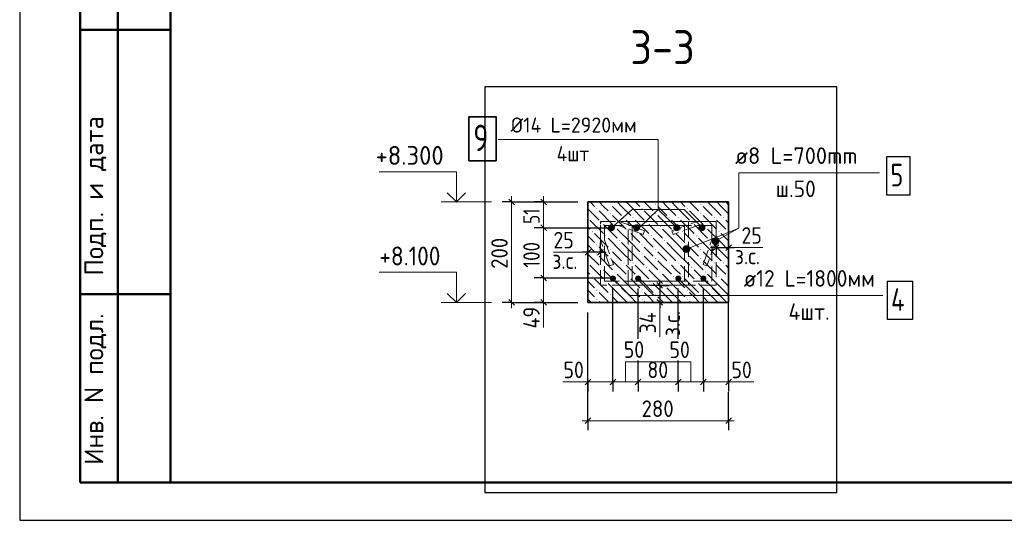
# Model space of a CAD drawing. Header units: millimetres. Extents: x 0 to 50400, y 0 to 35640.
# Tile 1 of 14: x 0 to 15672, y 0 to 7964. Entities that reach past the tile are written whole.
import ezdxf

# ---------------------------------------------------------------- set-up
doc = ezdxf.new("R2010")
doc.units = ezdxf.units.MM
doc.linetypes.add('______2', pattern=[324, 240, -84])
for name, color, linetype, lineweight in [('Standard', 7, 'Continuous', 25), ('ЖБ Перекрытие верхний уровень', 7, 'Continuous', 35), ('Размерная линия_ общее', 7, 'Continuous', 13), ('Текст_ общее', 7, 'Continuous', 25), ('Тени', 7, 'Continuous', 13)]:
    doc.layers.add(name, color=color, linetype=linetype, lineweight=lineweight)
doc.layers.add('Поперечное армирование AW фон', color=7, linetype='______2', lineweight=13, true_color=0xa0a0a0)
doc.styles.add('ISOCPEUR', font='txt')

msp = doc.modelspace()

# ---------------------------------------------------------------- hatches: boundary and pattern name
at = {"linetype": 'Continuous', "lineweight": 25, "transparency": 33554687}
for points in [[(9474, 4655), (9470, 4676), (9458, 4694), (9440, 4706), (9418, 4711), (9397, 4706), (9379, 4694), (9367, 4676), (9362, 4655), (9367, 4633), (9379, 4615), (9397, 4603), (9418, 4599), (9440, 4603), (9458, 4615), (9470, 4633)], [(9474, 4655), (9470, 4676), (9458, 4694), (9440, 4706), (9418, 4711), (9397, 4706), (9379, 4694), (9367, 4676), (9362, 4655), (9367, 4633), (9379, 4615), (9397, 4603), (9418, 4599), (9440, 4603), (9458, 4615), (9470, 4633)], [(9874, 4655), (9870, 4676), (9858, 4694), (9840, 4706), (9818, 4711), (9797, 4706), (9779, 4694), (9767, 4676), (9762, 4655), (9767, 4633), (9779, 4615), (9797, 4603), (9818, 4599), (9840, 4603), (9858, 4615), (9870, 4633)], [(9874, 4655), (9870, 4676), (9858, 4694), (9840, 4706), (9818, 4711), (9797, 4706), (9779, 4694), (9767, 4676), (9762, 4655), (9767, 4633), (9779, 4615), (9797, 4603), (9818, 4599), (9840, 4603), (9858, 4615), (9870, 4633)], [(10514, 4655), (10510, 4676), (10498, 4694), (10480, 4706), (10458, 4711), (10437, 4706), (10419, 4694), (10407, 4676), (10402, 4655), (10407, 4633), (10419, 4615), (10437, 4603), (10458, 4599), (10480, 4603), (10498, 4615), (10510, 4633)], [(10514, 4655), (10510, 4676), (10498, 4694), (10480, 4706), (10458, 4711), (10437, 4706), (10419, 4694), (10407, 4676), (10402, 4655), (10407, 4633), (10419, 4615), (10437, 4603), (10458, 4599), (10480, 4603), (10498, 4615), (10510, 4633)], [(10914, 4655), (10910, 4676), (10898, 4694), (10880, 4706), (10858, 4711), (10837, 4706), (10819, 4694), (10807, 4676), (10802, 4655), (10807, 4633), (10819, 4615), (10837, 4603), (10858, 4599), (10880, 4603), (10898, 4615), (10910, 4633)], [(10914, 4655), (10910, 4676), (10898, 4694), (10880, 4706), (10858, 4711), (10837, 4706), (10819, 4694), (10807, 4676), (10802, 4655), (10807, 4633), (10819, 4615), (10837, 4603), (10858, 4599), (10880, 4603), (10898, 4615), (10910, 4633)]]:
    msp.add_hatch(color=7, dxfattribs=at).paths.add_polyline_path(points)
at = {"layer": 'Standard', "linetype": 'Continuous', "lineweight": 13, "transparency": 33554687}
for points in [[(11077, 4391), (11032, 4472), (11024, 4445)], [(11077, 4391), (11024, 4445), (11050, 4398)], [(11050, 4398), (11024, 4445), (11030, 4418)], [(11104, 4397), (11051, 4492), (11032, 4472)], [(11104, 4397), (11032, 4472), (11077, 4391)], [(11124, 4417), (11079, 4498), (11051, 4492)], [(11124, 4417), (11051, 4492), (11104, 4397)], [(11131, 4443), (11105, 4491), (11079, 4498)], [(11131, 4443), (11079, 4498), (11124, 4417)], [(11105, 4491), (11131, 4443), (11125, 4471)], [(10603, 4261), (10569, 4347), (10558, 4322)], [(10603, 4261), (10558, 4322), (10578, 4271)], [(10578, 4271), (10558, 4322), (10561, 4294)], [(10631, 4264), (10591, 4364), (10569, 4347)], [(10631, 4264), (10569, 4347), (10603, 4261)], [(10653, 4281), (10619, 4367), (10591, 4364)], [(10653, 4281), (10591, 4364), (10631, 4264)], [(10664, 4306), (10644, 4356), (10619, 4367)], [(10664, 4306), (10619, 4367), (10653, 4281)], [(10644, 4356), (10664, 4306), (10661, 4334)]]:
    msp.add_hatch(color=7, dxfattribs=at).paths.add_polyline_path(points)
at = {"layer": 'ЖБ Перекрытие верхний уровень', "linetype": 'Continuous', "lineweight": 18, "transparency": 33554687}
for points in [[(9394, 5029), (9401, 5037), (9409, 5029), (9401, 5022)], [(10114, 5029), (10121, 5037), (10129, 5029), (10121, 5022)], [(10834, 5029), (10841, 5037), (10849, 5029), (10841, 5022)], [(9178, 4957), (9185, 4965), (9193, 4957), (9185, 4950)], [(9394, 4885), (9401, 4893), (9409, 4885), (9401, 4878)], [(9898, 4957), (9905, 4965), (9913, 4957), (9905, 4950)], [(10114, 4885), (10121, 4893), (10129, 4885), (10121, 4878)], [(10618, 4957), (10625, 4965), (10633, 4957), (10625, 4950)], [(10834, 4885), (10841, 4893), (10849, 4885), (10841, 4878)], [(9043, 4820), (9049, 4813), (9043, 4807)], [(9250, 4741), (9257, 4749), (9265, 4741), (9257, 4734)], [(9610, 4813), (9617, 4821), (9625, 4813), (9617, 4806)], [(9754, 4813), (9761, 4821), (9769, 4813), (9761, 4806)], [(9970, 4741), (9977, 4749), (9985, 4741), (9977, 4734)], [(10330, 4813), (10337, 4821), (10345, 4813), (10337, 4806)], [(10474, 4813), (10481, 4821), (10489, 4813), (10481, 4806)], [(10690, 4741), (10697, 4749), (10705, 4741), (10697, 4734)], [(11050, 4813), (11057, 4821), (11065, 4813), (11057, 4806)], [(11194, 4813), (11201, 4821), (11209, 4813), (11201, 4806)], [(9106, 4597), (9113, 4605), (9121, 4597), (9113, 4590)], [(9466, 4669), (9473, 4677), (9481, 4669), (9473, 4662)], [(9682, 4597), (9689, 4605), (9697, 4597), (9689, 4590)], [(9826, 4597), (9833, 4605), (9841, 4597), (9833, 4590)], [(10186, 4669), (10193, 4677), (10201, 4669), (10193, 4662)], [(10402, 4597), (10409, 4605), (10417, 4597), (10409, 4590)], [(10546, 4597), (10553, 4605), (10561, 4597), (10553, 4590)], [(10906, 4669), (10913, 4677), (10921, 4669), (10913, 4662)], [(11122, 4597), (11129, 4605), (11137, 4597), (11129, 4590)], [(11266, 4597), (11273, 4605), (11281, 4597), (11273, 4590)], [(9178, 4381), (9185, 4389), (9193, 4381), (9185, 4374)], [(9322, 4525), (9329, 4533), (9337, 4525), (9329, 4518)], [(9538, 4453), (9545, 4461), (9553, 4453), (9545, 4446)], [(9898, 4381), (9905, 4389), (9913, 4381), (9905, 4374)], [(10042, 4525), (10049, 4533), (10057, 4525), (10049, 4518)], [(10258, 4453), (10265, 4461), (10273, 4453), (10265, 4446)], [(10618, 4381), (10625, 4389), (10633, 4381), (10625, 4374)], [(10762, 4525), (10769, 4533), (10777, 4525), (10769, 4518)], [(10978, 4453), (10985, 4461), (10993, 4453), (10985, 4446)], [(9178, 4237), (9185, 4245), (9193, 4237), (9185, 4230)], [(9394, 4309), (9401, 4317), (9409, 4309), (9401, 4302)], [(9898, 4237), (9905, 4245), (9913, 4237), (9905, 4230)], [(10114, 4309), (10121, 4317), (10129, 4309), (10121, 4302)], [(10618, 4237), (10625, 4245), (10633, 4237), (10625, 4230)], [(10834, 4309), (10841, 4317), (10849, 4309), (10841, 4302)], [(9043, 4100), (9049, 4093), (9043, 4087)], [(9394, 4165), (9401, 4173), (9409, 4165), (9401, 4158)], [(9610, 4093), (9617, 4101), (9625, 4093), (9617, 4086)], [(9754, 4093), (9761, 4101), (9769, 4093), (9761, 4086)], [(10114, 4165), (10121, 4173), (10129, 4165), (10121, 4158)], [(10330, 4093), (10337, 4101), (10345, 4093), (10337, 4086)], [(10474, 4093), (10481, 4101), (10489, 4093), (10481, 4086)], [(10834, 4165), (10841, 4173), (10849, 4165), (10841, 4158)], [(11050, 4093), (11057, 4101), (11065, 4093), (11057, 4086)], [(11194, 4093), (11201, 4101), (11209, 4093), (11201, 4086)], [(9250, 4021), (9257, 4029), (9265, 4021), (9257, 4014)], [(9466, 3949), (9473, 3957), (9481, 3949), (9473, 3942)], [(9970, 4021), (9977, 4029), (9985, 4021), (9977, 4014)], [(10186, 3949), (10193, 3957), (10201, 3949), (10193, 3942)], [(10690, 4021), (10697, 4029), (10705, 4021), (10697, 4014)], [(10906, 3949), (10913, 3957), (10921, 3949), (10913, 3942)], [(9106, 3877), (9113, 3885), (9121, 3877), (9113, 3870)], [(9322, 3805), (9329, 3813), (9337, 3805), (9329, 3798)], [(9682, 3877), (9689, 3885), (9697, 3877), (9689, 3870)], [(9826, 3877), (9833, 3885), (9841, 3877), (9833, 3870)], [(10042, 3805), (10049, 3813), (10057, 3805), (10049, 3798)], [(10402, 3877), (10409, 3885), (10417, 3877), (10409, 3870)], [(10546, 3877), (10553, 3885), (10561, 3877), (10553, 3870)], [(10762, 3805), (10769, 3813), (10777, 3805), (10769, 3798)], [(11122, 3877), (11129, 3885), (11137, 3877), (11129, 3870)], [(11266, 3877), (11273, 3885), (11281, 3877), (11273, 3870)], [(9178, 3661), (9185, 3669), (9193, 3661), (9185, 3654)], [(9538, 3733), (9545, 3741), (9553, 3733), (9545, 3726)], [(9898, 3661), (9905, 3669), (9913, 3661), (9905, 3654)], [(10258, 3733), (10265, 3741), (10273, 3733), (10265, 3726)], [(10618, 3661), (10625, 3669), (10633, 3661), (10625, 3654)], [(10978, 3733), (10985, 3741), (10993, 3733), (10985, 3726)], [(9178, 3517), (9185, 3525), (9193, 3517), (9185, 3510)], [(9394, 3589), (9401, 3597), (9409, 3589), (9401, 3582)], [(9898, 3517), (9905, 3525), (9913, 3517), (9905, 3510)], [(10114, 3589), (10121, 3597), (10129, 3589), (10121, 3582)], [(10618, 3517), (10625, 3525), (10633, 3517), (10625, 3510)], [(10834, 3589), (10841, 3597), (10849, 3589), (10841, 3582)]]:
    msp.add_hatch(color=7, dxfattribs=at).paths.add_polyline_path(points, flags=16)
at = {"layer": 'Тени', "linetype": 'Continuous', "lineweight": 13, "transparency": 33554687}
for points in [[(9491, 3847), (9487, 3865), (9477, 3881), (9461, 3891), (9443, 3895), (9424, 3891), (9409, 3881), (9398, 3865), (9395, 3847), (9398, 3828), (9409, 3813), (9424, 3802), (9443, 3799), (9461, 3802), (9477, 3813), (9487, 3828)], [(9891, 3847), (9887, 3865), (9877, 3881), (9861, 3891), (9843, 3895), (9824, 3891), (9809, 3881), (9799, 3865), (9795, 3847), (9799, 3828), (9809, 3813), (9824, 3802), (9843, 3799), (9861, 3802), (9877, 3813), (9887, 3828)], [(10531, 3847), (10527, 3865), (10517, 3881), (10501, 3891), (10483, 3895), (10464, 3891), (10449, 3881), (10438, 3865), (10435, 3847), (10438, 3828), (10449, 3813), (10464, 3802), (10483, 3799), (10501, 3802), (10517, 3813), (10527, 3828)], [(10931, 3847), (10927, 3865), (10917, 3881), (10901, 3891), (10883, 3895), (10864, 3891), (10849, 3881), (10838, 3865), (10835, 3847), (10838, 3828), (10849, 3813), (10864, 3802), (10883, 3799), (10901, 3802), (10917, 3813), (10927, 3828)]]:
    msp.add_hatch(color=7, dxfattribs=at).paths.add_polyline_path(points)

# ---------------------------------------------------------------- linework, layer by layer
at = {"layer": 'Standard', "color": 7, "linetype": 'Continuous', "lineweight": 25, "transparency": 33554687}
msp.add_line((2400, 35040), (2400, 1270), dxfattribs=at)
at = {"layer": 'Standard', "color": 7, "linetype": 'Continuous', "lineweight": 50, "transparency": 33554687}
for p, q in [((960, 600), (960, 10800)), ((960, 600), (960, 10800)), ((1560, 600), (1560, 10800)), ((960, 7800), (2400, 7800)), ((960, 3600), (2400, 3600)), ((2400, 600), (960, 600))]:
    msp.add_line(p, q, dxfattribs=at)
at = {"layer": 'Standard', "color": 7, "linetype": 'Continuous', "lineweight": 13, "transparency": 33554687}
for p, q in [((10163, 6056), (7615, 6056)), ((10163, 4944), (10163, 6056)), ((6711, 5065), (7511, 5065)), ((9748, 4944), (9418, 4655)), ((10577, 4944), (9748, 4944)), ((9843, 4639), (10163, 4944)), ((10483, 4639), (10163, 4944)), ((10883, 4639), (10577, 4944)), ((11444, 4648), (10611, 4314)), ((11030, 4418), (11030, 4418)), ((11051, 4492), (11051, 4492)), ((11104, 4397), (11104, 4397)), ((11125, 4471), (11125, 4471)), ((9043, 4265), (8499, 4265)), ((10561, 4294), (10561, 4294)), ((10591, 4364), (10591, 4364)), ((10631, 4264), (10631, 4264)), ((10661, 4334), (10661, 4334)), ((11283, 4339), (11827, 4339)), ((9443, 3847), (9714, 3575)), ((9867, 3802), (10094, 3575)), ((10483, 3847), (10754, 3575)), ((10883, 3847), (11154, 3575)), ((6711, 3465), (7511, 3465)), ((8338, 3465), (8338, 3065)), ((9714, 3575), (13738, 3575)), ((10188, 2921), (10188, 3465)), ((9643, 2201), (9643, 2521)), ((9643, 2521), (10195, 2521)), ((10683, 2521), (10131, 2521)), ((10683, 2201), (10683, 2521)), ((9043, 2201), (8643, 2201)), ((11283, 2201), (11683, 2201))]:
    msp.add_line(p, q, dxfattribs=at)
at = {"layer": 'Standard', "color": 7, "linetype": 'Continuous', "lineweight": 25, "transparency": 33554687}
msp.add_lwpolyline([(0, 0), (50400, 0), (50400, 35640), (0, 35640), (0, 0)], close=True, dxfattribs=at)
at = {"layer": 'Standard', "color": 7, "linetype": 'Continuous', "lineweight": 50, "transparency": 33554687}
msp.add_lwpolyline([(2400, 35040), (49800, 35040), (49800, 600), (2400, 600), (2400, 35040)], close=True, dxfattribs=at)
at = {"layer": 'Standard', "color": 254, "linetype": 'Continuous', "lineweight": 25, "true_color": 0xc4c4ff, "transparency": 33554687}
msp.add_lwpolyline([(7404, 441), (13004, 441), (13004, 6897), (7404, 6897), (7404, 441)], dxfattribs=at)
at = {"layer": 'Standard', "color": 7, "linetype": 'Continuous', "lineweight": 13, "transparency": 33554687}
for points in [[(6951, 5065), (6951, 5545), (5723, 5545)], [(13684, 5528), (11444, 5528), (11444, 4648), (11078, 4444)], [(6951, 3465), (6951, 3945), (5723, 3945)]]:
    msp.add_lwpolyline(points, dxfattribs=at)
at = {"layer": 'Standard', "color": 7, "linetype": 'Continuous', "lineweight": 35, "transparency": 33554687}
for points in [[(7097, 5210), (6951, 5065), (6806, 5210)], [(7097, 3610), (6951, 3465), (6806, 3610)]]:
    msp.add_lwpolyline(points, dxfattribs=at)
at = {"layer": 'Standard', "color": 7, "linetype": 'Continuous', "lineweight": 13, "transparency": 33554687}
for centre in [(11078, 4444), (10611, 4314)]:
    msp.add_circle(centre, 54, dxfattribs=at)
at = {"layer": 'ЖБ Перекрытие верхний уровень', "color": 7, "linetype": 'Continuous', "lineweight": 35, "transparency": 33554687}
for p, q in [((9043, 5065), (9043, 3465)), ((11283, 5065), (9043, 5065)), ((11283, 3465), (11283, 5065)), ((9043, 3465), (11283, 3465))]:
    msp.add_line(p, q, dxfattribs=at)
at = {"layer": 'ЖБ Перекрытие верхний уровень', "color": 9, "linetype": 'Continuous', "lineweight": 18, "true_color": 0xc7c7c7, "transparency": 33554687}
for p, q in [((9078, 5065), (9149, 4993)), ((9293, 4993), (9222, 5065)), ((9581, 4993), (9510, 5065)), ((9654, 5065), (9725, 4993)), ((9798, 5065), (9869, 4993)), ((10013, 4993), (9942, 5065)), ((10301, 4993), (10230, 5065)), ((10374, 5065), (10445, 4993)), ((10518, 5065), (10589, 4993)), ((10733, 4993), (10662, 5065)), ((11021, 4993), (10950, 5065)), ((11094, 5065), (11165, 4993)), ((11238, 5065), (11283, 5020)), ((9043, 4956), (9221, 4777)), ((9221, 4921), (9437, 4705)), ((9365, 4921), (9293, 4993)), ((9437, 4993), (9581, 4849)), ((9581, 4993), (9725, 4849)), ((9725, 4993), (9941, 4777)), ((9941, 4921), (10157, 4705)), ((10085, 4921), (10013, 4993)), ((10157, 4993), (10301, 4849)), ((10301, 4993), (10445, 4849)), ((10445, 4993), (10661, 4777)), ((10661, 4921), (10877, 4705)), ((10805, 4921), (10733, 4993)), ((10877, 4993), (11021, 4849)), ((11021, 4993), (11165, 4849)), ((11165, 4993), (11283, 4876)), ((9077, 4777), (9293, 4561)), ((9293, 4705), (9509, 4489)), ((9437, 4849), (9653, 4633)), ((9725, 4705), (9653, 4777)), ((9797, 4633), (9725, 4705)), ((9797, 4777), (10013, 4561)), ((10013, 4705), (10229, 4489)), ((10157, 4849), (10373, 4633)), ((10445, 4705), (10373, 4777)), ((10517, 4633), (10445, 4705)), ((10517, 4777), (10733, 4561)), ((10733, 4705), (10949, 4489)), ((10877, 4849), (11093, 4633)), ((11165, 4705), (11093, 4777)), ((11237, 4633), (11165, 4705)), ((11237, 4777), (11283, 4732)), ((9077, 4633), (9043, 4668)), ((9149, 4561), (9365, 4345)), ((9725, 4417), (9509, 4633)), ((9725, 4561), (9869, 4417)), ((9869, 4561), (10085, 4345)), ((10445, 4417), (10229, 4633)), ((10445, 4561), (10589, 4417)), ((10589, 4561), (10805, 4345)), ((11165, 4417), (10949, 4633)), ((11165, 4561), (11283, 4444)), ((9043, 4524), (9149, 4417)), ((9581, 4273), (9365, 4489)), ((9581, 4417), (9725, 4273)), ((9725, 4417), (9869, 4273)), ((10301, 4273), (10085, 4489)), ((10301, 4417), (10445, 4273)), ((10445, 4417), (10589, 4273)), ((11021, 4273), (10805, 4489)), ((11021, 4417), (11165, 4273)), ((11165, 4417), (11283, 4300)), ((9043, 4380), (9149, 4273)), ((9043, 4236), (9221, 4057)), ((9293, 4273), (9221, 4345)), ((9365, 4201), (9293, 4273)), ((9437, 4273), (9581, 4129)), ((9581, 4273), (9725, 4129)), ((9725, 4273), (9941, 4057)), ((10013, 4273), (9941, 4345)), ((10085, 4201), (10013, 4273)), ((10157, 4273), (10301, 4129)), ((10301, 4273), (10445, 4129)), ((10445, 4273), (10661, 4057)), ((10733, 4273), (10661, 4345)), ((10805, 4201), (10733, 4273)), ((10877, 4273), (11021, 4129)), ((11021, 4273), (11165, 4129)), ((11165, 4273), (11283, 4156)), ((9221, 4201), (9437, 3985)), ((9437, 4129), (9653, 3913)), ((9941, 4201), (10157, 3985)), ((10157, 4129), (10373, 3913)), ((10661, 4201), (10877, 3985)), ((10877, 4129), (11093, 3913)), ((9077, 3913), (9043, 3948)), ((9077, 4057), (9293, 3841)), ((9293, 3985), (9509, 3769)), ((9725, 3985), (9653, 4057)), ((9797, 3913), (9725, 3985)), ((9797, 4057), (10013, 3841)), ((10013, 3985), (10229, 3769)), ((10445, 3985), (10373, 4057)), ((10517, 3913), (10445, 3985)), ((10517, 4057), (10733, 3841)), ((10733, 3985), (10949, 3769)), ((11165, 3985), (11093, 4057)), ((11237, 3913), (11165, 3985)), ((11237, 4057), (11283, 4012)), ((9043, 3804), (9149, 3697)), ((9149, 3841), (9365, 3625)), ((9581, 3553), (9365, 3769)), ((9725, 3697), (9509, 3913)), ((9725, 3841), (9869, 3697)), ((9869, 3841), (10085, 3625)), ((10301, 3553), (10085, 3769)), ((10445, 3697), (10229, 3913)), ((10445, 3841), (10589, 3697)), ((10589, 3841), (10805, 3625)), ((11021, 3553), (10805, 3769)), ((11165, 3697), (10949, 3913)), ((11165, 3841), (11283, 3724)), ((9043, 3660), (9149, 3553)), ((9293, 3553), (9221, 3625)), ((9581, 3697), (9725, 3553)), ((9725, 3697), (9869, 3553)), ((10013, 3553), (9941, 3625)), ((10301, 3697), (10445, 3553)), ((10445, 3697), (10589, 3553)), ((10733, 3553), (10661, 3625)), ((11021, 3697), (11165, 3553)), ((11165, 3697), (11283, 3580)), ((9043, 3516), (9094, 3465)), ((9221, 3481), (9238, 3465)), ((9365, 3481), (9293, 3553)), ((9437, 3553), (9526, 3465)), ((9581, 3553), (9670, 3465)), ((9725, 3553), (9814, 3465)), ((9941, 3481), (9958, 3465)), ((10085, 3481), (10013, 3553)), ((10157, 3553), (10246, 3465)), ((10301, 3553), (10390, 3465)), ((10445, 3553), (10534, 3465)), ((10661, 3481), (10678, 3465)), ((10805, 3481), (10733, 3553)), ((10877, 3553), (10966, 3465)), ((11021, 3553), (11110, 3465)), ((11165, 3553), (11254, 3465))]:
    msp.add_line(p, q, dxfattribs=at)
at = {"layer": 'Поперечное армирование AW фон', "color": 7, "linetype": 'Continuous', "lineweight": 25, "transparency": 33554687}
msp.add_lwpolyline([(13799, 5180), (14171, 5180), (14171, 5780), (13799, 5780), (13799, 5180)], dxfattribs=at)
at = {"layer": 'Поперечное армирование AW фон', "color": 253, "linetype": '______2', "lineweight": 13, "true_color": 0xa0a0a0, "transparency": 33554687}
for points in [[(9390, 4050), (9243, 4453), (9243, 4754), (10643, 4754), (10643, 3738), (9243, 3738), (9243, 4754), (9544, 4754), (9947, 4607), (9925, 4547), (9533, 4690), (9307, 4690), (9307, 3802), (10579, 3802), (10579, 4690), (9307, 4690), (9307, 4464), (9450, 4071), (9390, 4050)], [(10876, 4071), (11019, 4464), (11019, 4690), (9747, 4690), (9747, 3802), (11019, 3802), (11019, 4690), (10793, 4690), (10400, 4547), (10378, 4607), (10782, 4754), (11083, 4754), (11083, 3738), (9683, 3738), (9683, 4754), (11083, 4754), (11083, 4453), (10936, 4050), (10876, 4071)]]:
    msp.add_lwpolyline(points, dxfattribs=at)
at = {"layer": 'Размерная линия_ общее', "color": 253, "linetype": 'Continuous', "lineweight": -3, "true_color": 0xa0a0a0, "transparency": 33554687}
for p, q in [((7828, 5065), (7678, 5065)), ((7828, 5065), (7978, 5065)), ((7828, 5065), (8883, 5065)), ((8338, 5065), (8188, 5065)), ((8338, 5065), (8488, 5065)), ((8338, 5065), (8883, 5065)), ((8338, 4655), (8188, 4655)), ((8338, 4655), (8488, 4655)), ((8338, 4655), (9418, 4655)), ((9043, 4265), (9043, 4415)), ((9243, 4265), (9243, 4415)), ((11083, 4339), (11083, 4489)), ((11283, 4339), (11283, 4489)), ((9043, 4265), (9043, 4115)), ((9243, 4265), (9243, 4115)), ((11083, 4339), (11083, 4189)), ((11283, 4339), (11283, 4189)), ((8338, 3855), (8188, 3855)), ((8338, 3855), (8488, 3855)), ((10188, 3737), (10038, 3737)), ((10188, 3737), (10338, 3737)), ((10483, 2885), (10483, 3687)), ((7828, 3465), (7678, 3465)), ((7828, 3465), (7978, 3465)), ((7828, 3465), (8883, 3465)), ((8338, 3465), (8188, 3465)), ((8338, 3465), (8488, 3465)), ((8338, 3465), (8883, 3465)), ((10188, 3465), (10038, 3465)), ((10188, 3465), (10338, 3465)), ((9043, 1583), (9043, 2361)), ((9043, 2201), (9043, 2351)), ((9443, 2201), (9443, 2351)), ((9843, 2201), (9843, 2351)), ((10483, 2201), (10483, 2351)), ((10883, 2201), (10883, 2351)), ((11283, 2201), (11283, 2351)), ((9043, 2201), (9043, 2051)), ((9443, 2201), (9443, 2051)), ((9843, 2201), (9843, 2051)), ((10483, 2201), (10483, 2051)), ((10883, 2201), (10883, 2051)), ((11283, 2201), (11283, 2051)), ((11283, 1583), (11283, 2041)), ((9043, 1583), (9043, 1733)), ((11283, 1583), (11283, 1733)), ((9043, 1583), (9043, 1433)), ((11283, 1583), (11283, 1433))]:
    msp.add_line(p, q, dxfattribs=at)
at = {"layer": 'Размерная линия_ общее', "color": 7, "linetype": 'Continuous', "lineweight": 25, "transparency": 33554687}
for p, q in [((7873, 5020), (7783, 5110)), ((8383, 5020), (8293, 5110)), ((8383, 4610), (8293, 4700)), ((9088, 4310), (8998, 4220)), ((9288, 4310), (9198, 4220)), ((11038, 4294), (11128, 4384)), ((11238, 4294), (11328, 4384)), ((8383, 3810), (8293, 3900)), ((10143, 3782), (10233, 3692)), ((7873, 3420), (7783, 3510)), ((8383, 3420), (8293, 3510)), ((10143, 3510), (10233, 3420)), ((8998, 2156), (9088, 2246)), ((9398, 2156), (9488, 2246)), ((9798, 2156), (9888, 2246)), ((10438, 2156), (10528, 2246)), ((10838, 2156), (10928, 2246)), ((11238, 2156), (11328, 2246)), ((8998, 1538), (9088, 1628)), ((11238, 1538), (11328, 1628))]:
    msp.add_line(p, q, dxfattribs=at)
at = {"layer": 'Размерная линия_ общее', "color": 7, "linetype": 'Continuous', "lineweight": 13, "transparency": 33554687}
for p, q in [((7828, 5065), (7828, 5155)), ((8338, 5065), (8338, 5155)), ((8338, 4655), (8338, 5065)), ((8338, 3855), (8338, 4655)), ((8338, 3465), (8338, 3855)), ((7828, 3465), (7828, 3375)), ((8338, 3465), (8338, 3375)), ((9043, 2201), (8953, 2201)), ((9043, 2201), (9443, 2201)), ((9443, 2201), (9843, 2201)), ((9843, 2201), (10483, 2201)), ((10483, 2201), (10883, 2201)), ((10883, 2201), (11283, 2201)), ((11283, 2201), (11373, 2201)), ((9043, 1583), (8953, 1583)), ((9043, 1583), (11283, 1583)), ((11283, 1583), (11373, 1583))]:
    msp.add_line(p, q, dxfattribs=at)
at = {"layer": 'Размерная линия_ общее', "color": 7, "linetype": 'Continuous', "lineweight": -3, "transparency": 33554687}
for p, q in [((9043, 4265), (8953, 4265)), ((9243, 4265), (9043, 4265)), ((9243, 4265), (9333, 4265)), ((11083, 4339), (10993, 4339)), ((11083, 4339), (11283, 4339)), ((11283, 4339), (11373, 4339)), ((10188, 3737), (10188, 3827)), ((10188, 3737), (10188, 3465)), ((10188, 3465), (10188, 3375))]:
    msp.add_line(p, q, dxfattribs=at)
at = {"layer": 'Размерная линия_ общее', "color": 7, "linetype": 'Continuous', "lineweight": 13, "transparency": 33554687}
msp.add_lwpolyline([(7828, 3465), (7828, 3904), (7828, 3904), (7828, 5065)], dxfattribs=at)
at = {"layer": 'Размерная линия_ общее', "color": 253, "linetype": 'Continuous', "lineweight": -3, "true_color": 0xa0a0a0, "transparency": 33554687}
for points in [[(8338, 3855), (9406, 3855), (9406, 3855), (9418, 3855)], [(9443, 2201), (9443, 2222), (9443, 2222), (9443, 2222), (9443, 2222), (9443, 2379), (9443, 2379), (9443, 2499), (9443, 2499), (9443, 2884), (9443, 2884), (9443, 3687)], [(9843, 2887), (9843, 3204), (9843, 3204), (9843, 3687)], [(10883, 2201), (10883, 2222), (10883, 2222), (10883, 3687)], [(11283, 2201), (11283, 2222), (11283, 2222), (11283, 3689)], [(9043, 2201), (9043, 2222), (9043, 2222), (9043, 2222), (9043, 2222), (9043, 2303), (9043, 2303), (9043, 2365), (9043, 2365), (9043, 2564), (9043, 2564), (9043, 3305)], [(9843, 2201), (9843, 2222), (9843, 2222), (9843, 2222), (9843, 2222), (9843, 2455), (9843, 2455), (9843, 2544)], [(10483, 2201), (10483, 2222), (10483, 2222), (10483, 2542)]]:
    msp.add_lwpolyline(points, dxfattribs=at)
at = {"layer": 'Текст_ общее', "color": 7, "linetype": 'Continuous', "lineweight": 35, "transparency": 33554687}
msp.add_lwpolyline([(7149, 5719), (7583, 5719), (7583, 6419), (7149, 6419), (7149, 5719)], dxfattribs=at)
at = {"layer": 'Тени', "color": 7, "linetype": 'Continuous', "lineweight": 25, "transparency": 33554687}
msp.add_lwpolyline([(13809, 3200), (14217, 3200), (14217, 3800), (13809, 3800), (13809, 3200)], dxfattribs=at)

# ---------------------------------------------------------------- texts
at = {"layer": 'Standard', "color": 7, "linetype": 'Continuous', "lineweight": 50, "transparency": 33554687, "insert": (9719, 7257), "char_height": 540, "width": 1379.43, "attachment_point": 7, "style": 'ISOCPEUR'}
msp.add_mtext('\\W0.91;3-3', dxfattribs=at)
at = {"layer": 'Standard', "color": 7, "linetype": 'Continuous', "lineweight": 50, "transparency": 33554687, "char_height": 300, "attachment_point": 7, "rotation": 90, "style": 'ISOCPEUR'}
for s, insert, width in [('\\A1;{\\fISOCPEUR|i0|b0;\\H300.000000;\\W1.000000;\\C7;Подп. и дата}\\P', (1379, 3891), 2636.47), ('\\A1;{\\fISOCPEUR|i0|b0;\\H300.000000;\\W1.000000;\\C7;Инв. N подл.}\\P', (1379, 881), 2426.15)]:
    msp.add_mtext(s, dxfattribs=dict(at, insert=insert, width=width))
at = {"layer": 'Standard', "color": 7, "linetype": 'Continuous', "lineweight": 18, "transparency": 33554687, "char_height": 240, "attachment_point": 7, "style": 'ISOCPEUR'}
for s, insert, width in [('\\W0.96;Ø14 L=2920мм', (7815, 6168), 2201.65), ('\\W0.93;4шт', (8547, 5712), 735.21)]:
    msp.add_mtext(s, dxfattribs=dict(at, insert=insert, width=width))
at = {"layer": 'Standard', "color": 7, "linetype": 'Continuous', "lineweight": 25, "transparency": 33554687, "char_height": 300, "attachment_point": 7, "style": 'ISOCPEUR'}
for s, insert, width in [('\\W0.95;+8.300', (5664, 5655), 1281.42), ('\\W0.90;+8.100', (5724, 4055), 1214.13)]:
    msp.add_mtext(s, dxfattribs=dict(at, insert=insert, width=width))
at = {"layer": 'Поперечное армирование AW фон', "color": 7, "linetype": 'Continuous', "lineweight": 13, "transparency": 33554687, "attachment_point": 7, "style": 'ISOCPEUR'}
for s, insert, char_height, width in [('\\W0.98;ø8 L=700mm ', (11386, 5669), 264, 2266.23), ('\\W0.78;5', (13859, 5312), 360, 391.69)]:
    msp.add_mtext(s, dxfattribs=dict(at, insert=insert, char_height=char_height, width=width))
at = {"layer": 'Поперечное армирование AW фон', "color": 7, "linetype": '______2', "lineweight": 13, "transparency": 33554687, "insert": (12032, 5141), "char_height": 264, "width": 968.59, "attachment_point": 7, "style": 'ISOCPEUR'}
msp.add_mtext('\\W0.94;ш.50 ', dxfattribs=at)
at = {"layer": 'Размерная линия_ общее', "color": 7, "linetype": 'Continuous', "lineweight": 25, "transparency": 33554687, "char_height": 264, "attachment_point": 7, "rotation": 90, "style": 'ISOCPEUR'}
for s, insert, width in [('\\W0.75;51', (8278, 4715), 415.61), ('\\W0.91;200', (7768, 4001), 674.38), ('\\W0.83;100', (8278, 4017), 610.29), ('\\W0.88;49', (8278, 3051), 512.16), ('\\W0.88;34', (10128, 2971), 512.16), ('\\W0.90;з.с.', (10509, 2932), 607.12)]:
    msp.add_mtext(s, dxfattribs=dict(at, insert=insert, width=width))
at = {"layer": 'Размерная линия_ общее', "color": 7, "linetype": 'Continuous', "lineweight": 25, "transparency": 33554687, "char_height": 264, "attachment_point": 7, "style": 'ISOCPEUR'}
for s, insert, width in [('\\W0.87;25', (8495, 4325), 484.72), ('\\W0.87;25', (11488, 4399), 484.71), ('\\W0.90;з.с.', (11385, 4073), 607.12), ('\\W0.90;з.с.', (8479, 3999), 607.12), ('\\W0.87;50', (9615, 2584), 484.72), ('\\W0.87;50', (10342, 2581), 484.71), ('\\W0.87;50', (8655, 2261), 484.71), ('\\W0.87;80', (9991, 2261), 484.73), ('\\W0.87;50', (11328, 2261), 484.72), ('\\W0.91;280', (9899, 1643), 674.39)]:
    msp.add_mtext(s, dxfattribs=dict(at, insert=insert, width=width))
at = {"layer": 'Текст_ общее', "color": 7, "linetype": 'Continuous', "lineweight": 35, "transparency": 33554687, "insert": (7219, 5873), "char_height": 420, "width": 456.97, "attachment_point": 7, "style": 'ISOCPEUR'}
msp.add_mtext('\\W0.78;9', dxfattribs=at)
at = {"layer": 'Тени', "color": 7, "linetype": 'Continuous', "lineweight": 13, "transparency": 33554687, "attachment_point": 7, "style": 'ISOCPEUR'}
for s, insert, char_height, width in [('\\W0.94;ø12 L=1800мм ', (11525, 3716), 264, 2472.19), ('\\W0.80;4', (13869, 3332), 360, 431.8), ('\\W0.95;4шт. ', (12237, 3188), 264, 1048.58)]:
    msp.add_mtext(s, dxfattribs=dict(at, insert=insert, char_height=char_height, width=width))

doc.saveas('drawing.dxf')
